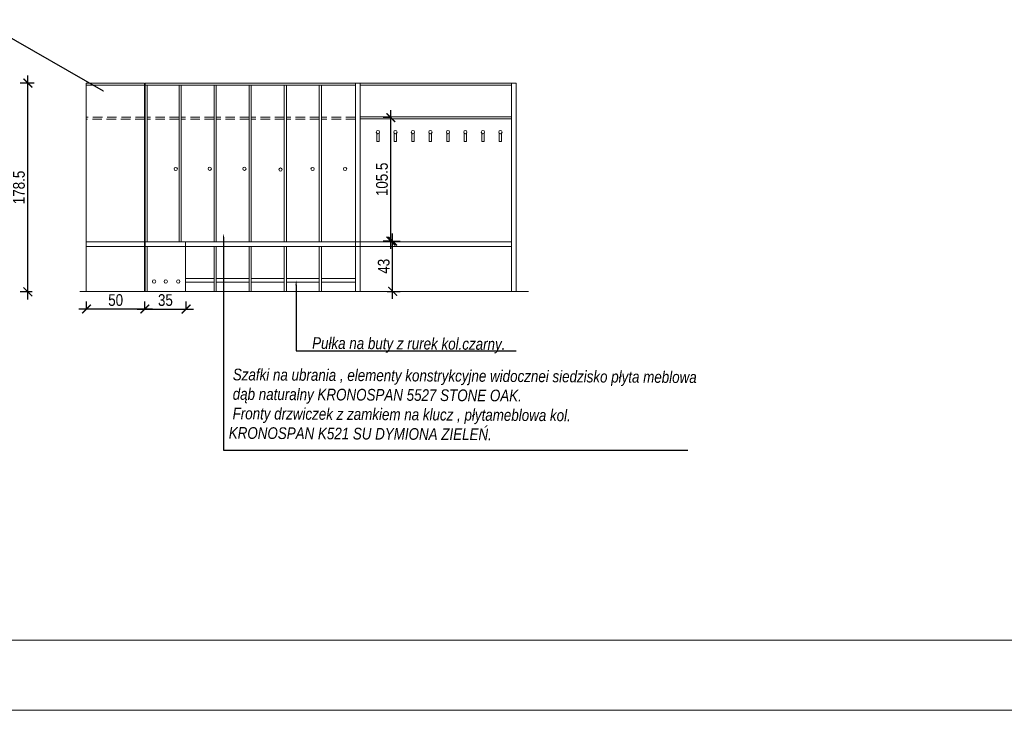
# Model space of a CAD drawing. Header units: millimetres. Extents: x -9038497 to 54128, y -10570064 to 59476.
# Tile 8 of 135: x 31338 to 32181, y 20017 to 20609. Entities that reach past the tile are written whole.
import ezdxf
from ezdxf import colors
from ezdxf.entities.mleader import LeaderData, LeaderLine
from ezdxf.math import Vec2, Vec3

# ---------------------------------------------------------------- set-up
doc = ezdxf.new("R2010")
doc.units = ezdxf.units.MM
doc.header["$LTSCALE"] = 0.8
doc.header["$PDMODE"] = 2
doc.linetypes.add('DASHED', pattern=[19.05, 12.7, -6.35])
for name, color, linetype, lineweight in [('0 proj_meble 25', 42, 'Continuous', 25), ('0 proj_symbole elektryczne', 150, 'Continuous', 25), ('0 proj_widok widok widok', 7, 'Continuous', 0), ('A MEBLE', 41, 'Continuous', 35)]:
    doc.layers.add(name, color=color, linetype=linetype, lineweight=lineweight)
doc.styles.get("Standard").update_dxf_attribs({"font": 'g12f13.shx', "width": 0.8, "height": 10})
doc.styles.add('WYMIAR-50', font='ARIALN.TTF', dxfattribs={"height": 10})
doc.dimstyles.new('SKALA-50', dxfattribs={"dimscale": 5, "dimtxt": 10, "dimasz": 1.5, "dimexe": 1.3, "dimexo": 1.3, "dimgap": 0.5, "dimtad": 1, "dimdec": 1, "dimrnd": 0.5, "dimdsep": 46, "dimtxsty": 'WYMIAR-50', "dimblk": 'ARCHTICK', "dimcen": 1.5, "dimdle": 1.3, "dimadec": 0, "dimazin": 0, "dimtfac": 1, "dimtdec": 1, "dimtix": 1, "dimtmove": 2, "dimatfit": 3, "dimfxl": 2, "dimfxlon": 1, "dimtolj": 1, "dimarcsym": 0})

# ---------------------------------------------------------------- blocks, each defined once
blk = doc.blocks.new('_ArchTick')
at = {"color": 0, "linetype": 'ByBlock', "const_width": 0.15}
blk.add_lwpolyline([(-0.5, -0.5), (0.5, 0.5)], dxfattribs=at)
blk = doc.blocks.new('*D2458')
at = {"layer": '0 proj_widok widok widok', "color": 0, "lineweight": -2, "transparency": 16777216}
for p, q in [((31451.45, 20360.96), (31388.55, 20360.96)), ((31395.05, 20360.96), (31395.05, 20367.46)), ((31444.95, 20360.96), (31444.95, 20367.46))]:
    blk.add_line(p, q, dxfattribs=at)
at = {"layer": 'Defpoints', "color": 0, "lineweight": 0, "transparency": 16777216}
for p in [(31395.05, 20360.96), (31395.05, 20358.45), (31444.95, 20358.45)]:
    blk.add_point(p, dxfattribs=at)
at = {"layer": '0 proj_widok widok widok', "color": 0, "lineweight": -2, "transparency": 16777216, "xscale": 7.5, "yscale": 7.5, "zscale": 7.5, "rotation": 180}
blk.add_blockref('_ArchTick', (31395.05, 20360.96), dxfattribs=at)
at = {"layer": '0 proj_widok widok widok', "color": 0, "lineweight": -2, "transparency": 16777216, "xscale": 7.5, "yscale": 7.5, "zscale": 7.5}
blk.add_blockref('_ArchTick', (31444.95, 20360.96), dxfattribs=at)
at = {"layer": '0 proj_widok widok widok', "color": 0, "lineweight": 0, "transparency": 16777216, "insert": (31420, 20368.57), "char_height": 10, "attachment_point": 5, "style": 'WYMIAR-50'}
blk.add_mtext('\\A1;50', dxfattribs=at)
blk = doc.blocks.new('*D2459')
at = {"layer": '0 proj_widok widok widok', "color": 0, "lineweight": -2, "transparency": 16777216}
for p, q in [((31438.45, 20360.96), (31486.82, 20360.96)), ((31444.95, 20360.96), (31444.95, 20367.46)), ((31480.32, 20360.96), (31480.32, 20367.46))]:
    blk.add_line(p, q, dxfattribs=at)
at = {"layer": 'Defpoints', "color": 0, "lineweight": 0, "transparency": 16777216}
for p in [(31480.32, 20360.96), (31480.32, 20359.53), (31444.95, 20358.45)]:
    blk.add_point(p, dxfattribs=at)
at = {"layer": '0 proj_widok widok widok', "color": 0, "lineweight": -2, "transparency": 16777216, "xscale": 7.5, "yscale": 7.5, "zscale": 7.5, "rotation": 180}
blk.add_blockref('_ArchTick', (31444.95, 20360.96), dxfattribs=at)
at = {"layer": '0 proj_widok widok widok', "color": 0, "lineweight": -2, "transparency": 16777216, "xscale": 7.5, "yscale": 7.5, "zscale": 7.5}
blk.add_blockref('_ArchTick', (31480.32, 20360.96), dxfattribs=at)
at = {"layer": '0 proj_widok widok widok', "color": 0, "lineweight": 0, "transparency": 16777216, "insert": (31462.63, 20368.57), "char_height": 10, "attachment_point": 5, "style": 'WYMIAR-50'}
blk.add_mtext('\\A1;35', dxfattribs=at)
blk = doc.blocks.new('*D2460')
at = {"layer": '0 proj_widok widok widok', "color": 0, "lineweight": -2, "transparency": 16777216}
for p, q in [((31350.1, 20554.45), (31338.28, 20554.45)), ((31344.78, 20369.16), (31344.78, 20560.95)), ((31348.5, 20375.66), (31338.28, 20375.66))]:
    blk.add_line(p, q, dxfattribs=at)
at = {"layer": 'Defpoints', "color": 0, "lineweight": 0, "transparency": 16777216}
for p in [(31344.78, 20554.45), (31356.6, 20554.45), (31355, 20375.66)]:
    blk.add_point(p, dxfattribs=at)
at = {"layer": '0 proj_widok widok widok', "color": 0, "lineweight": -2, "transparency": 16777216, "xscale": 7.5, "yscale": 7.5, "zscale": 7.5}
for p, rotation in [((31344.78, 20554.45), 90), ((31344.78, 20375.66), 270)]:
    blk.add_blockref('_ArchTick', p, dxfattribs=dict(at, rotation=rotation))
at = {"layer": '0 proj_widok widok widok', "color": 0, "lineweight": 0, "transparency": 16777216, "insert": (31337.18, 20465.05), "char_height": 10, "attachment_point": 5, "rotation": 90, "style": 'WYMIAR-50'}
blk.add_mtext('\\A1;178.5', dxfattribs=at)
blk = doc.blocks.new('*D2461')
at = {"layer": '0 proj_widok widok widok', "color": 0, "lineweight": -2, "transparency": 16777216}
for p, q in [((31652.53, 20419.07), (31663.77, 20419.07)), ((31657.27, 20369.57), (31657.27, 20425.57)), ((31652.53, 20376.07), (31663.77, 20376.07))]:
    blk.add_line(p, q, dxfattribs=at)
at = {"layer": 'Defpoints', "color": 0, "lineweight": 0, "transparency": 16777216}
for p in [(31646.03, 20419.07), (31657.27, 20419.07), (31646.03, 20376.07)]:
    blk.add_point(p, dxfattribs=at)
at = {"layer": '0 proj_widok widok widok', "color": 0, "lineweight": -2, "transparency": 16777216, "xscale": 7.5, "yscale": 7.5, "zscale": 7.5}
for p, rotation in [((31657.27, 20419.07), 90), ((31657.27, 20376.07), 270)]:
    blk.add_blockref('_ArchTick', p, dxfattribs=dict(at, rotation=rotation))
at = {"layer": '0 proj_widok widok widok', "color": 0, "lineweight": 0, "transparency": 16777216, "insert": (31649.66, 20397.57), "char_height": 10, "attachment_point": 5, "rotation": 90, "style": 'WYMIAR-50'}
blk.add_mtext('\\A1;43', dxfattribs=at)
blk = doc.blocks.new('*D2462')
at = {"layer": '0 proj_widok widok widok', "color": 0, "lineweight": -2, "transparency": 16777216}
for p, q in [((31655.75, 20412.62), (31655.75, 20531.35)), ((31655.75, 20524.85), (31649.25, 20524.85)), ((31655.75, 20419.12), (31649.25, 20419.12))]:
    blk.add_line(p, q, dxfattribs=at)
at = {"layer": 'Defpoints', "color": 0, "lineweight": 0, "transparency": 16777216}
for p in [(31655.75, 20524.85), (31657.44, 20524.85), (31657.44, 20419.12)]:
    blk.add_point(p, dxfattribs=at)
at = {"layer": '0 proj_widok widok widok', "color": 0, "lineweight": -2, "transparency": 16777216, "xscale": 7.5, "yscale": 7.5, "zscale": 7.5}
for p, rotation in [((31655.75, 20524.85), 90), ((31655.75, 20419.12), 270)]:
    blk.add_blockref('_ArchTick', p, dxfattribs=dict(at, rotation=rotation))
at = {"layer": '0 proj_widok widok widok', "color": 0, "lineweight": 0, "transparency": 16777216, "insert": (31648.15, 20471.99), "char_height": 10, "attachment_point": 5, "rotation": 90, "style": 'WYMIAR-50'}
blk.add_mtext('\\A1;105.5', dxfattribs=at)

msp = doc.modelspace()

# ---------------------------------------------------------------- linework, layer by layer
at = {"lineweight": 0, "ltscale": 40}
msp.add_line((31389.39, 20375.93), (31773.59, 20375.93), dxfattribs=at)
at = {"layer": '0 proj_meble 25', "lineweight": 18}
for p, q in [((31444.79, 20554.41), (31394.79, 20554.41)), ((31394.79, 20554.41), (31394.79, 20375.98)), ((31444.79, 20554.41), (31444.79, 20375.98)), ((31762.97, 20554.41), (31445.23, 20554.41)), ((31445.23, 20554.41), (31445.23, 20375.98)), ((31625.43, 20375.93), (31625.43, 20554.41)), ((31629.43, 20375.93), (31629.43, 20554.41)), ((31758.97, 20375.93), (31758.97, 20554.41)), ((31762.97, 20375.93), (31762.97, 20554.41)), ((31444.79, 20552.61), (31394.79, 20552.61)), ((31625.43, 20552.61), (31445.23, 20552.61)), ((31447.03, 20552.61), (31447.03, 20418.61)), ((31474.35, 20552.61), (31474.35, 20418.61)), ((31476.15, 20552.61), (31476.15, 20418.61)), ((31504.33, 20552.61), (31504.33, 20418.61)), ((31506.13, 20552.61), (31506.13, 20418.61)), ((31534.37, 20552.61), (31534.37, 20418.61)), ((31536.17, 20552.61), (31536.17, 20418.61)), ((31564.43, 20552.61), (31564.43, 20418.61)), ((31566.23, 20552.61), (31566.23, 20418.61)), ((31594.44, 20552.61), (31594.44, 20418.61)), ((31596.24, 20552.61), (31596.24, 20418.61)), ((31758.97, 20552.61), (31629.43, 20552.61)), ((31629.42, 20525.61), (31759.1, 20525.61)), ((31629.42, 20523.81), (31759.1, 20523.81)), ((31643.64, 20504.39), (31643.64, 20511.39)), ((31645.64, 20511.39), (31645.64, 20504.39)), ((31658.64, 20504.39), (31658.64, 20511.39)), ((31660.64, 20511.39), (31660.64, 20504.39)), ((31673.64, 20504.39), (31673.64, 20511.39)), ((31675.64, 20511.39), (31675.64, 20504.39)), ((31688.64, 20504.39), (31688.64, 20511.39)), ((31690.64, 20511.39), (31690.64, 20504.39)), ((31703.64, 20504.39), (31703.64, 20511.39)), ((31705.64, 20511.39), (31705.64, 20504.39)), ((31718.64, 20504.39), (31718.64, 20511.39)), ((31720.64, 20511.39), (31720.64, 20504.39)), ((31733.64, 20504.39), (31733.64, 20511.39)), ((31735.64, 20511.39), (31735.64, 20504.39)), ((31748.64, 20504.39), (31748.64, 20511.39)), ((31750.64, 20511.39), (31750.64, 20504.39)), ((31645.64, 20504.39), (31643.64, 20504.39)), ((31660.64, 20504.39), (31658.64, 20504.39)), ((31675.64, 20504.39), (31673.64, 20504.39)), ((31690.64, 20504.39), (31688.64, 20504.39)), ((31705.64, 20504.39), (31703.64, 20504.39)), ((31720.64, 20504.39), (31718.64, 20504.39)), ((31735.64, 20504.39), (31733.64, 20504.39)), ((31750.64, 20504.39), (31748.64, 20504.39)), ((31394.79, 20418.61), (31479.79, 20418.61)), ((31445.23, 20418.61), (31520.91, 20418.61)), ((31479.79, 20418.61), (31479.79, 20375.98)), ((31758.97, 20418.61), (31520.89, 20418.61)), ((31479.79, 20414.61), (31394.79, 20414.61)), ((31520.91, 20414.61), (31445.23, 20414.61)), ((31447.03, 20414.61), (31447.03, 20375.93)), ((31504.33, 20414.61), (31504.33, 20375.93)), ((31506.13, 20414.61), (31506.13, 20375.93)), ((31758.97, 20414.61), (31520.89, 20414.61)), ((31534.37, 20414.61), (31534.37, 20375.93)), ((31536.17, 20414.61), (31536.17, 20375.93)), ((31564.43, 20414.61), (31564.43, 20375.93)), ((31566.23, 20414.61), (31566.23, 20375.93)), ((31594.44, 20414.61), (31594.44, 20375.93)), ((31596.24, 20414.61), (31596.24, 20375.93))]:
    msp.add_line(p, q, dxfattribs=at)
for centre in [(31644.61, 20512.51), (31659.69, 20512.51), (31674.59, 20512.51), (31689.65, 20512.51), (31704.64, 20512.51), (31719.56, 20512.51), (31734.59, 20512.51), (31749.56, 20512.51), (31471.48, 20480.89), (31500.62, 20481.07), (31530.27, 20481.07), (31561.19, 20480.34), (31588.68, 20480.89), (31616.54, 20480.89)]:
    msp.add_circle(centre, 1.39, dxfattribs=at)
at = {"layer": '0 proj_widok widok widok', "linetype": 'DASHED', "lineweight": 0, "ltscale": 0.8}
for p, q in [((31445.23, 20525.25), (31394.79, 20525.25)), ((31444.79, 20523.45), (31394.79, 20523.45)), ((31474.35, 20525.25), (31447.03, 20525.25)), ((31474.35, 20523.45), (31447.03, 20523.45)), ((31504.33, 20525.25), (31476.15, 20525.25)), ((31504.33, 20523.45), (31476.15, 20523.45)), ((31534.37, 20525.25), (31506.13, 20525.25)), ((31534.37, 20523.45), (31506.13, 20523.45)), ((31564.43, 20525.25), (31536.17, 20525.25)), ((31564.43, 20523.45), (31536.17, 20523.45)), ((31594.44, 20525.25), (31566.23, 20525.25)), ((31594.44, 20523.45), (31566.23, 20523.45)), ((31625.3, 20525.25), (31596.24, 20525.25)), ((31625.3, 20523.45), (31596.24, 20523.45))]:
    msp.add_line(p, q, dxfattribs=at)
at = {"layer": '0 proj_widok widok widok', "lineweight": 0}
for points in [[(28897.71, 20017.32), (33097.71, 20017.32), (33097.71, 22965.32), (28897.71, 22965.32)], [(28897.71, 20017.32), (33097.71, 20017.32), (33097.71, 22965.32), (28897.71, 22965.32)], [(29217.71, 22905.32), (33037.71, 22905.32), (33037.71, 20077.32), (29217.71, 20077.32)]]:
    msp.add_lwpolyline(points, close=True, dxfattribs=at)
at = {"layer": 'A MEBLE', "lineweight": 0, "ltscale": 40}
for p, q in [((31504.33, 20386.98), (31479.79, 20386.98)), ((31534.37, 20386.98), (31506.13, 20386.98)), ((31564.43, 20386.98), (31536.17, 20386.98)), ((31594.44, 20386.98), (31566.23, 20386.98)), ((31625.43, 20386.98), (31596.24, 20386.98)), ((31504.33, 20383.98), (31479.79, 20383.98)), ((31534.37, 20383.98), (31506.13, 20383.98)), ((31564.43, 20383.98), (31536.17, 20383.98)), ((31594.44, 20383.98), (31566.23, 20383.98)), ((31625.43, 20383.98), (31596.24, 20383.98))]:
    msp.add_line(p, q, dxfattribs=at)
for centre in [(31452.95, 20384.51), (31462.87, 20384.51), (31473.67, 20384.51)]:
    msp.add_circle(centre, 1.44, dxfattribs=at)

# ---------------------------------------------------------------- texts
at = {"layer": '0 proj_symbole elektryczne', "char_height": 10, "attachment_point": 1, "rotation": 359.66597, "style": 'WYMIAR-50'}
for s, width, heights, insert in [('{\\fArial Narrow|b0|i1|c238|p34;Pułka na buty z rurek kol.czarny.}', 403.8287, [0], (31588.34, 20336.87)), ('{\\fArial Narrow|b0|i1|c238|p34; Szafki na ubrania , elementy konstrykcyjne widocznei siedzisko płyta meblowa \\P dąb naturalny KRONOSPAN 5527 STONE OAK.\\P Fronty drzwiczek z zamkiem na klucz , płytameblowa kol.\\PKRONOSPAN K521 SU DYMIONA ZIELEŃ.\\P\\P }', 423.5998, [182.83], (31517.23, 20309.91))]:
    msp.add_mtext_dynamic_manual_height_columns(s, width=width, gutter_width=50, heights=heights, dxfattribs=dict(at, insert=insert))

# ---------------------------------------------------------------- dimensions: what is measured, and where the dimension line sits
at = {"layer": '0 proj_widok widok widok', "lineweight": 0}
for base, p1, p2, angle, text, picture, middle in [((31344.78, 20554.45), (31355, 20375.66), (31356.6, 20554.45), 90, '178.5', '*D2460', (31337.18, 20465.05)), ((31480.32, 20360.96), (31444.95, 20358.45), (31480.32, 20359.53), 180, '35', '*D2459', (31462.63, 20368.57))]:
    dim = msp.add_linear_dim(base=base, p1=p1, p2=p2, angle=angle, text=text, dimstyle='SKALA-50', dxfattribs=at)
    dim.commit()
    dim.dimension.update_dxf_attribs({"geometry": picture, "text_midpoint": middle})
dim = msp.add_aligned_dim(p1=(31657.44, 20419.12), p2=(31657.44, 20524.85), distance=1.68, dimstyle='SKALA-50', dxfattribs=at)
dim.commit()
dim.dimension.update_dxf_attribs({"geometry": '*D2462', "text_midpoint": (31648.15, 20471.99)})
for base, p1, p2, angle, picture, middle in [((31657.27, 20419.07), (31646.03, 20376.07), (31646.03, 20419.07), 90, '*D2461', (31649.66, 20397.57)), ((31395.05, 20360.96), (31444.95, 20358.45), (31395.05, 20358.45), 180, '*D2458', (31420, 20368.57))]:
    dim = msp.add_linear_dim(base=base, p1=p1, p2=p2, angle=angle, dimstyle='SKALA-50', dxfattribs=at)
    dim.commit()
    dim.dimension.update_dxf_attribs({"geometry": picture, "text_midpoint": middle})

# ---------------------------------------------------------------- leaders
ml = msp.add_multileader_mtext('Standard', dxfattribs=at)
ml.set_content('', color=256)
ml.set_leader_properties()
ml.build(insert=Vec2(0, 0))
ml.multileader.update_dxf_attribs({"text_right_attachment_type": 6, "dogleg_length": 0.36})
ctx = ml.context
ctx.base_point, ctx.plane_origin = Vec3(31409.55, 20547.79), Vec3(31147.87, 20698.13)
ctx.right_attachment = 6
notes = []
notes.append((ctx, [(0, (1, 1, 0), (31409.19, 20547.79), (1, 0), 0.36, [(0, [(31147.87, 20698.13)], 0, [])])]))
ctx.mtext.insert, ctx.mtext.flow_direction = Vec3(31411.55, 20549.79), 5
ml = msp.add_multileader_mtext('Standard', dxfattribs=at)
ml.set_content('', color=256)
ml.set_leader_properties()
ml.build(insert=Vec2(0, 0))
ml.multileader.update_dxf_attribs({"text_right_attachment_type": 6, "dogleg_length": 0.36})
ctx = ml.context
ctx.base_point, ctx.plane_origin = Vec3(31910.07, 20240.15), Vec3(31512.45, 20394.75)
ctx.right_attachment = 6
notes.append((ctx, [(0, (1, 1, 0), (31512.5, 20240.15), (1, 0), 397.58, [(0, [(31512.45, 20425.76)], 0, [])])]))
ctx.mtext.insert, ctx.mtext.flow_direction = Vec3(31912.07, 20242.15), 5
ml = msp.add_multileader_mtext('Standard', dxfattribs=at)
ml.set_content('', color=256)
ml.set_leader_properties()
ml.build(insert=Vec2(0, 0))
ml.multileader.update_dxf_attribs({"text_right_attachment_type": 6, "dogleg_length": 0.36})
ctx = ml.context
ctx.base_point, ctx.plane_origin = Vec3(31763.18, 20325.02), Vec3(31574.59, 20385.34)
ctx.right_attachment = 6
notes.append((ctx, [(0, (1, 1, 0), (31574.59, 20325.02), (1, 0), 188.59, [(0, [(31574.59, 20385.34)], 0, [])])]))
ctx.mtext.insert, ctx.mtext.flow_direction = Vec3(31765.18, 20327.02), 5
for ctx, leaders in notes:
    for number, flags, end, landing, length, lines in leaders:
        leader = LeaderData()
        leader.index, (leader.has_last_leader_line, leader.has_dogleg_vector, leader.attachment_direction) = number, flags
        leader.last_leader_point, leader.dogleg_vector, leader.dogleg_length = Vec3(end), Vec3(landing), length
        for number, points, colour, breaks in lines:
            line = LeaderLine()
            line.index, line.vertices, line.color, line.breaks = number, Vec3.list(points), colors.encode_raw_color(colour), breaks
            leader.lines.append(line)
        ctx.leaders.append(leader)

doc.saveas('drawing.dxf')
